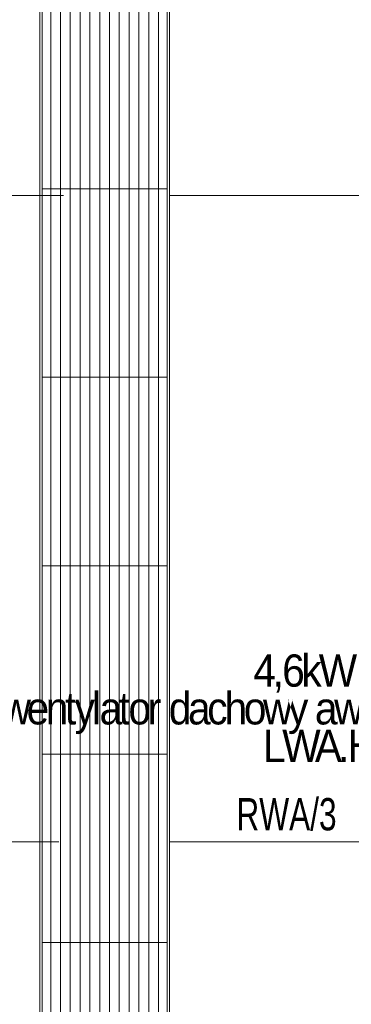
# Model space of a CAD drawing. Header units: millimetres. Extents: x -70539 to 23478, y -51814 to 44720.
# Tile 232 of 256: x -35486 to -33950, y 20026 to 24596. Entities that reach past the tile are written whole.
import ezdxf

# ---------------------------------------------------------------- set-up
doc = ezdxf.new("R2010")
doc.units = ezdxf.units.MM
doc.set_wipeout_variables(frame=1)
doc.linetypes.add('A.01 RZUT PARTERU$0$Wipeout_Contour', pattern=[100, 0, -100])
doc.layers.add('A.01 RZUT PARTERU$0$410-K Osie główne_Nr_pióra__95', color=7, linetype='Continuous', lineweight=20, true_color=0x7c7c7c)
doc.layers.add('A.01 RZUT PARTERU$0$460 - Stropy_Nr_pióra__95', color=7, linetype='Continuous', lineweight=13, true_color=0x7c7c7c)
for name, color, linetype in [('A.01 RZUT PARTERU$0$460 - Stropy', 7, 'Continuous'), ('e_adresy', 10, 'Continuous'), ('e_gniazda', 10, 'Continuous')]:
    doc.layers.add(name, color=color, linetype=linetype)
doc.layers.add('XREF', color=8, linetype='Continuous', lineweight=9)
doc.styles.get("Standard").update_dxf_attribs({"font": 'arial.ttf'})

# ---------------------------------------------------------------- blocks, each defined once
blk = doc.blocks.new('A.01 RZUT PARTERU')
at = {"layer": 'A.01 RZUT PARTERU$0$410-K Osie główne_Nr_pióra__95', "color": 8, "linetype": 'Continuous', "lineweight": 5}
for p, q in [((6.13, 1833.81), (617.33, 1833.81)), ((6.13, 1533.81), (617.33, 1533.81))]:
    blk.add_line(p, q, dxfattribs=at)
at = {"layer": 'A.01 RZUT PARTERU$0$460 - Stropy_Nr_pióra__95', "color": 8, "linetype": 'Continuous', "lineweight": 5}
for p, q in [((306.78, 2362.09), (306.78, 262.09)), ((307.78, 263.09), (307.78, 2361.09)), ((307.78, 1924.3), (307.78, 1836.84)), ((307.78, 1836.84), (311.82, 1836.84)), ((311.82, 1836.84), (307.78, 1836.84)), ((307.78, 1836.84), (307.78, 1749.38))]:
    blk.add_line(p, q, dxfattribs=at)
at = {"color": 8, "linetype": 'A.01 RZUT PARTERU$0$Wipeout_Contour', "lineweight": 5, "ltscale": 5613.369864}
blk.add_wipeout([(306.78, 262.09), (366.78, 262.09), (366.78, 2362.09), (321.36, 2347.51)], dxfattribs=at).dxf.layer = 'A.01 RZUT PARTERU$0$460 - Stropy'
at = {"layer": 'A.01 RZUT PARTERU$0$460 - Stropy_Nr_pióra__95', "color": 8, "linetype": 'Continuous', "lineweight": 5}
for p, q in [((365.78, 2361.09), (365.78, 263.09)), ((366.78, 262.09), (366.78, 2362.09)), ((311.82, 1924.3), (311.82, 1836.84)), ((311.82, 1836.84), (311.82, 1924.3)), ((316.36, 1836.84), (316.36, 1924.3)), ((316.36, 1924.3), (316.36, 1836.84)), ((320.89, 1924.3), (320.89, 1836.84)), ((320.89, 1836.84), (320.89, 1924.3)), ((325.43, 1924.3), (325.43, 1836.84)), ((325.43, 1836.84), (325.43, 1924.3)), ((329.97, 1836.84), (329.97, 1924.3)), ((329.97, 1924.3), (329.97, 1836.84)), ((334.51, 1836.84), (334.51, 1924.3)), ((334.51, 1924.3), (334.51, 1836.84)), ((339.05, 1924.3), (339.05, 1836.84)), ((339.05, 1836.84), (339.05, 1924.3)), ((343.59, 1924.3), (343.59, 1836.84)), ((343.59, 1836.84), (343.59, 1924.3)), ((348.13, 1924.3), (348.13, 1836.84)), ((348.13, 1836.84), (348.13, 1924.3)), ((352.66, 1924.3), (352.66, 1836.84)), ((352.66, 1836.84), (352.66, 1924.3)), ((357.2, 1924.3), (357.2, 1836.84)), ((357.2, 1836.84), (357.2, 1924.3)), ((361.74, 1924.3), (361.74, 1836.84)), ((361.74, 1836.84), (361.74, 1924.3)), ((365.78, 1836.84), (365.78, 1924.3)), ((311.82, 1836.84), (316.36, 1836.84)), ((316.36, 1836.84), (311.82, 1836.84)), ((311.82, 1836.84), (311.82, 1749.38)), ((311.82, 1749.38), (311.82, 1836.84)), ((316.36, 1749.38), (316.36, 1836.84)), ((316.36, 1836.84), (320.89, 1836.84)), ((320.89, 1836.84), (316.36, 1836.84)), ((316.36, 1836.84), (316.36, 1749.38)), ((325.43, 1836.84), (320.89, 1836.84)), ((320.89, 1836.84), (320.89, 1749.38)), ((320.89, 1836.84), (325.43, 1836.84)), ((320.89, 1749.38), (320.89, 1836.84)), ((329.97, 1836.84), (325.43, 1836.84)), ((325.43, 1836.84), (325.43, 1749.38)), ((325.43, 1836.84), (329.97, 1836.84)), ((325.43, 1749.38), (325.43, 1836.84)), ((329.97, 1749.38), (329.97, 1836.84)), ((329.97, 1836.84), (334.51, 1836.84)), ((334.51, 1836.84), (329.97, 1836.84)), ((329.97, 1836.84), (329.97, 1749.38)), ((334.51, 1749.38), (334.51, 1836.84)), ((334.51, 1836.84), (339.05, 1836.84)), ((339.05, 1836.84), (334.51, 1836.84)), ((334.51, 1836.84), (334.51, 1749.38)), ((339.05, 1836.84), (343.59, 1836.84)), ((343.59, 1836.84), (339.05, 1836.84)), ((339.05, 1836.84), (339.05, 1749.38)), ((339.05, 1749.38), (339.05, 1836.84)), ((348.13, 1836.84), (343.59, 1836.84)), ((343.59, 1836.84), (343.59, 1749.38)), ((343.59, 1836.84), (348.13, 1836.84)), ((343.59, 1749.38), (343.59, 1836.84)), ((348.13, 1836.84), (352.66, 1836.84)), ((352.66, 1836.84), (348.13, 1836.84)), ((348.13, 1836.84), (348.13, 1749.38)), ((348.13, 1749.38), (348.13, 1836.84)), ((352.66, 1836.84), (357.2, 1836.84)), ((357.2, 1836.84), (352.66, 1836.84)), ((352.66, 1836.84), (352.66, 1749.38)), ((352.66, 1749.38), (352.66, 1836.84)), ((361.74, 1836.84), (357.2, 1836.84)), ((357.2, 1836.84), (357.2, 1749.38)), ((357.2, 1836.84), (361.74, 1836.84)), ((357.2, 1749.38), (357.2, 1836.84)), ((361.74, 1836.84), (365.78, 1836.84)), ((365.78, 1836.84), (361.74, 1836.84)), ((361.74, 1836.84), (361.74, 1749.38)), ((361.74, 1749.38), (361.74, 1836.84)), ((365.78, 1749.38), (365.78, 1836.84)), ((307.78, 1749.38), (311.82, 1749.38)), ((311.82, 1749.38), (307.78, 1749.38)), ((307.78, 1749.38), (307.78, 1661.93)), ((311.82, 1749.38), (316.36, 1749.38)), ((316.36, 1749.38), (311.82, 1749.38)), ((311.82, 1749.38), (311.82, 1661.93)), ((311.82, 1661.93), (311.82, 1749.38)), ((316.36, 1661.93), (316.36, 1749.38)), ((316.36, 1749.38), (320.89, 1749.38)), ((320.89, 1749.38), (316.36, 1749.38)), ((316.36, 1749.38), (316.36, 1661.93)), ((320.89, 1749.38), (325.43, 1749.38)), ((325.43, 1749.38), (320.89, 1749.38)), ((320.89, 1749.38), (320.89, 1661.93)), ((320.89, 1661.93), (320.89, 1749.38)), ((325.43, 1749.38), (329.97, 1749.38)), ((329.97, 1749.38), (325.43, 1749.38)), ((325.43, 1749.38), (325.43, 1661.93)), ((325.43, 1661.93), (325.43, 1749.38)), ((329.97, 1661.93), (329.97, 1749.38)), ((329.97, 1749.38), (334.51, 1749.38)), ((334.51, 1749.38), (329.97, 1749.38)), ((329.97, 1749.38), (329.97, 1661.93)), ((339.05, 1749.38), (334.51, 1749.38)), ((334.51, 1749.38), (334.51, 1661.93)), ((334.51, 1661.93), (334.51, 1749.38)), ((334.51, 1749.38), (339.05, 1749.38)), ((339.05, 1661.93), (339.05, 1749.38)), ((343.59, 1749.38), (339.05, 1749.38)), ((339.05, 1749.38), (339.05, 1661.93)), ((339.05, 1749.38), (343.59, 1749.38)), ((343.59, 1749.38), (348.13, 1749.38)), ((348.13, 1749.38), (343.59, 1749.38)), ((343.59, 1749.38), (343.59, 1661.93)), ((343.59, 1661.93), (343.59, 1749.38)), ((352.66, 1749.38), (348.13, 1749.38)), ((348.13, 1749.38), (348.13, 1661.93)), ((348.13, 1749.38), (352.66, 1749.38)), ((348.13, 1661.93), (348.13, 1749.38)), ((352.66, 1749.38), (357.2, 1749.38)), ((357.2, 1749.38), (352.66, 1749.38)), ((352.66, 1661.93), (352.66, 1749.38)), ((352.66, 1749.38), (352.66, 1661.93)), ((357.2, 1749.38), (361.74, 1749.38)), ((361.74, 1749.38), (357.2, 1749.38)), ((357.2, 1749.38), (357.2, 1661.93)), ((357.2, 1661.93), (357.2, 1749.38)), ((365.78, 1749.38), (361.74, 1749.38)), ((361.74, 1749.38), (361.74, 1661.93)), ((361.74, 1749.38), (365.78, 1749.38)), ((361.74, 1661.93), (361.74, 1749.38)), ((365.78, 1661.93), (365.78, 1749.38)), ((311.82, 1661.93), (307.78, 1661.93)), ((307.78, 1661.93), (307.78, 1574.47)), ((307.78, 1661.93), (311.82, 1661.93)), ((311.82, 1574.47), (311.82, 1661.93)), ((311.82, 1661.93), (316.36, 1661.93)), ((316.36, 1661.93), (311.82, 1661.93)), ((311.82, 1661.93), (311.82, 1574.47)), ((316.36, 1574.47), (316.36, 1661.93)), ((320.89, 1661.93), (316.36, 1661.93)), ((316.36, 1661.93), (316.36, 1574.47)), ((316.36, 1661.93), (320.89, 1661.93)), ((325.43, 1661.93), (320.89, 1661.93)), ((320.89, 1661.93), (320.89, 1574.47)), ((320.89, 1661.93), (325.43, 1661.93)), ((320.89, 1574.47), (320.89, 1661.93)), ((325.43, 1661.93), (329.97, 1661.93)), ((329.97, 1661.93), (325.43, 1661.93)), ((325.43, 1661.93), (325.43, 1574.47)), ((325.43, 1574.47), (325.43, 1661.93)), ((329.97, 1574.47), (329.97, 1661.93)), ((329.97, 1661.93), (334.51, 1661.93)), ((334.51, 1661.93), (329.97, 1661.93)), ((329.97, 1661.93), (329.97, 1574.47)), ((334.51, 1661.93), (339.05, 1661.93)), ((339.05, 1661.93), (334.51, 1661.93)), ((334.51, 1661.93), (334.51, 1574.47)), ((334.51, 1574.47), (334.51, 1661.93)), ((339.05, 1574.47), (339.05, 1661.93)), ((339.05, 1661.93), (343.59, 1661.93)), ((343.59, 1661.93), (339.05, 1661.93)), ((339.05, 1661.93), (339.05, 1574.47)), ((348.13, 1661.93), (343.59, 1661.93)), ((343.59, 1661.93), (343.59, 1574.47)), ((343.59, 1661.93), (348.13, 1661.93)), ((343.59, 1574.47), (343.59, 1661.93)), ((352.66, 1661.93), (348.13, 1661.93)), ((348.13, 1661.93), (348.13, 1574.47)), ((348.13, 1661.93), (352.66, 1661.93)), ((348.13, 1574.47), (348.13, 1661.93)), ((352.66, 1661.93), (357.2, 1661.93)), ((357.2, 1661.93), (352.66, 1661.93)), ((352.66, 1574.47), (352.66, 1661.93)), ((352.66, 1661.93), (352.66, 1574.47)), ((357.2, 1661.93), (361.74, 1661.93)), ((361.74, 1661.93), (357.2, 1661.93)), ((357.2, 1661.93), (357.2, 1574.47)), ((357.2, 1574.47), (357.2, 1661.93)), ((361.74, 1661.93), (365.78, 1661.93)), ((365.78, 1661.93), (361.74, 1661.93)), ((361.74, 1661.93), (361.74, 1574.47)), ((361.74, 1574.47), (361.74, 1661.93)), ((365.78, 1574.47), (365.78, 1661.93)), ((311.82, 1574.47), (307.78, 1574.47)), ((307.78, 1574.47), (307.78, 1487.01)), ((307.78, 1574.47), (311.82, 1574.47)), ((316.36, 1574.47), (311.82, 1574.47)), ((311.82, 1574.47), (311.82, 1487.01)), ((311.82, 1487.01), (311.82, 1574.47)), ((311.82, 1574.47), (316.36, 1574.47)), ((316.36, 1487.01), (316.36, 1574.47)), ((316.36, 1574.47), (320.89, 1574.47)), ((320.89, 1574.47), (316.36, 1574.47)), ((316.36, 1574.47), (316.36, 1487.01)), ((320.89, 1574.47), (325.43, 1574.47)), ((325.43, 1574.47), (320.89, 1574.47)), ((320.89, 1574.47), (320.89, 1487.01)), ((320.89, 1487.01), (320.89, 1574.47)), ((329.97, 1574.47), (325.43, 1574.47)), ((325.43, 1574.47), (325.43, 1487.01)), ((325.43, 1574.47), (329.97, 1574.47)), ((325.43, 1487.01), (325.43, 1574.47)), ((329.97, 1487.01), (329.97, 1574.47)), ((329.97, 1574.47), (334.51, 1574.47)), ((334.51, 1574.47), (329.97, 1574.47)), ((329.97, 1574.47), (329.97, 1487.01)), ((339.05, 1574.47), (334.51, 1574.47)), ((334.51, 1574.47), (334.51, 1487.01)), ((334.51, 1574.47), (339.05, 1574.47)), ((334.51, 1487.01), (334.51, 1574.47)), ((339.05, 1487.01), (339.05, 1574.47)), ((343.59, 1574.47), (339.05, 1574.47)), ((339.05, 1574.47), (339.05, 1487.01)), ((339.05, 1574.47), (343.59, 1574.47)), ((343.59, 1574.47), (348.13, 1574.47)), ((348.13, 1574.47), (343.59, 1574.47)), ((343.59, 1574.47), (343.59, 1487.01)), ((343.59, 1487.01), (343.59, 1574.47)), ((348.13, 1574.47), (352.66, 1574.47)), ((352.66, 1574.47), (348.13, 1574.47)), ((348.13, 1574.47), (348.13, 1487.01)), ((348.13, 1487.01), (348.13, 1574.47)), ((352.66, 1574.47), (357.2, 1574.47)), ((357.2, 1574.47), (352.66, 1574.47)), ((352.66, 1487.01), (352.66, 1574.47)), ((352.66, 1574.47), (352.66, 1487.01)), ((361.74, 1574.47), (357.2, 1574.47)), ((357.2, 1574.47), (357.2, 1487.01)), ((357.2, 1574.47), (361.74, 1574.47)), ((357.2, 1487.01), (357.2, 1574.47)), ((361.74, 1574.47), (365.78, 1574.47)), ((365.78, 1574.47), (361.74, 1574.47)), ((361.74, 1574.47), (361.74, 1487.01)), ((361.74, 1487.01), (361.74, 1574.47)), ((365.78, 1487.01), (365.78, 1574.47)), ((311.82, 1487.01), (307.78, 1487.01)), ((307.78, 1487.01), (307.78, 1399.55)), ((307.78, 1487.01), (311.82, 1487.01)), ((311.82, 1399.55), (311.82, 1487.01)), ((311.82, 1487.01), (316.36, 1487.01)), ((316.36, 1487.01), (311.82, 1487.01)), ((311.82, 1487.01), (311.82, 1399.55)), ((316.36, 1399.55), (316.36, 1487.01)), ((316.36, 1487.01), (320.89, 1487.01)), ((320.89, 1487.01), (316.36, 1487.01)), ((316.36, 1487.01), (316.36, 1399.55)), ((325.43, 1487.01), (320.89, 1487.01)), ((320.89, 1487.01), (320.89, 1399.55)), ((320.89, 1487.01), (325.43, 1487.01)), ((320.89, 1399.55), (320.89, 1487.01)), ((325.43, 1487.01), (329.97, 1487.01)), ((329.97, 1487.01), (325.43, 1487.01)), ((325.43, 1487.01), (325.43, 1399.55)), ((325.43, 1399.55), (325.43, 1487.01)), ((329.97, 1399.55), (329.97, 1487.01)), ((334.51, 1487.01), (329.97, 1487.01)), ((329.97, 1487.01), (329.97, 1399.55)), ((329.97, 1487.01), (334.51, 1487.01)), ((334.51, 1487.01), (339.05, 1487.01)), ((339.05, 1487.01), (334.51, 1487.01)), ((334.51, 1487.01), (334.51, 1399.55)), ((334.51, 1399.55), (334.51, 1487.01)), ((339.05, 1399.55), (339.05, 1487.01)), ((339.05, 1487.01), (343.59, 1487.01)), ((343.59, 1487.01), (339.05, 1487.01)), ((339.05, 1487.01), (339.05, 1399.55)), ((348.13, 1487.01), (343.59, 1487.01)), ((343.59, 1487.01), (343.59, 1399.55)), ((343.59, 1487.01), (348.13, 1487.01)), ((343.59, 1399.55), (343.59, 1487.01)), ((348.13, 1487.01), (352.66, 1487.01)), ((352.66, 1487.01), (348.13, 1487.01)), ((348.13, 1487.01), (348.13, 1399.55)), ((348.13, 1399.55), (348.13, 1487.01)), ((352.66, 1487.01), (357.2, 1487.01)), ((357.2, 1487.01), (352.66, 1487.01)), ((352.66, 1399.55), (352.66, 1487.01)), ((352.66, 1487.01), (352.66, 1399.55)), ((361.74, 1487.01), (357.2, 1487.01)), ((357.2, 1487.01), (357.2, 1399.55)), ((357.2, 1487.01), (361.74, 1487.01)), ((357.2, 1399.55), (357.2, 1487.01)), ((361.74, 1487.01), (365.78, 1487.01)), ((365.78, 1487.01), (361.74, 1487.01)), ((361.74, 1487.01), (361.74, 1399.55)), ((361.74, 1399.55), (361.74, 1487.01)), ((365.78, 1399.55), (365.78, 1487.01))]:
    blk.add_line(p, q, dxfattribs=at)
at = {"layer": 'A.01 RZUT PARTERU$0$460 - Stropy_Nr_pióra__95', "color": 8, "linetype": 'Continuous', "lineweight": 5, "flags": 128}
for points in [[(306.78, 2362.09), (306.78, 262.09)], [(366.78, 262.09), (366.78, 2362.09)]]:
    blk.add_lwpolyline(points, dxfattribs=at)

msp = doc.modelspace()

# ---------------------------------------------------------------- block references
at = {"layer": 'XREF', "xscale": 10, "yscale": 10, "zscale": 10}
msp.add_blockref('A.01 RZUT PARTERU', (-38460.6, 5442.3), dxfattribs=at)

# ---------------------------------------------------------------- next in the draw order: texts
at = {"layer": 'e_adresy', "width": 0.7}
msp.add_text('RWA/3', height=150, dxfattribs=at).set_placement((-34482.1, 20833))
at = {"layer": 'e_gniazda', "insert": (-33485.8, 21649.9), "char_height": 150, "width": 2151.562, "attachment_point": 3, "line_spacing_factor": 0.7}
msp.add_mtext('{\\T0.8;\\W0.9;4,6kW  400V\\Pwentylator dachowy awaryjny LWA.H2-1.2}', dxfattribs=at)

doc.saveas('drawing.dxf')
